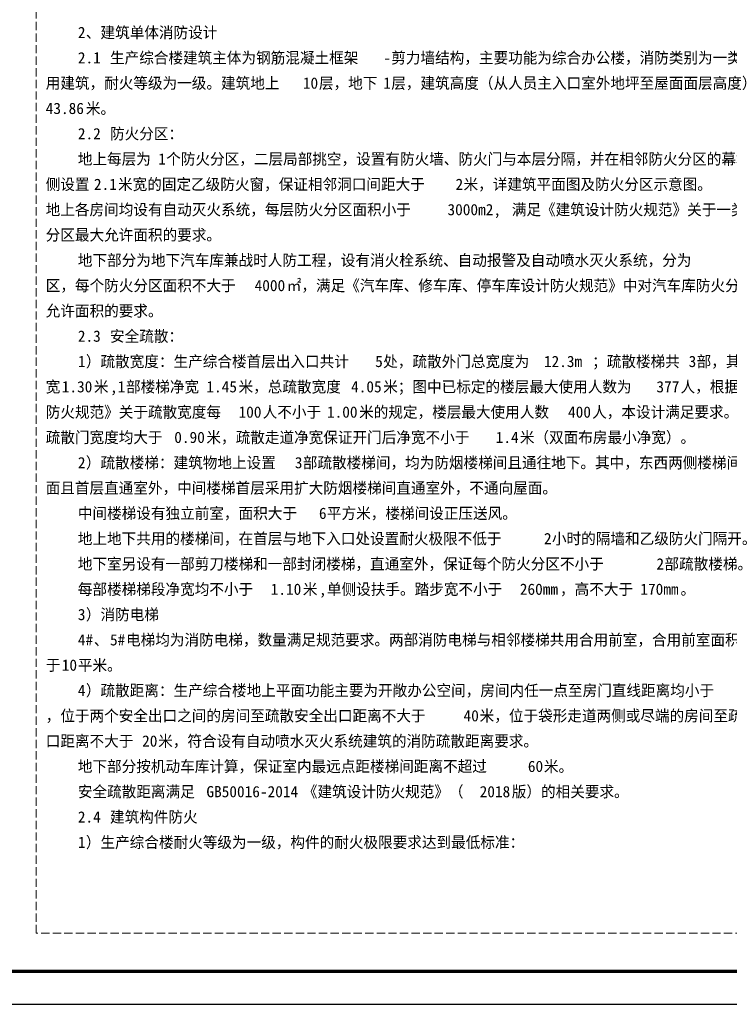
# Model space of a CAD drawing. Extents: x 1109697 to 1467097, y -139975 to 53891.
# Tile 144 of 256: x 1247197 to 1268659, y -74119 to -44354. Entities that reach past the tile are written whole.
import ezdxf

# ---------------------------------------------------------------- set-up
doc = ezdxf.new("R2010")
doc.units = 0
doc.header["$LTSCALE"] = 1000
doc.header["$MEASUREMENT"] = 0
doc.linetypes.add('DASH', pattern=[0.35, 0.25, -0.1])
doc.layers.add('PUB_TEXT', color=7, linetype='Continuous')
doc.layers.add('PUB_TITLE', color=4, linetype='Continuous')
doc.layers.add('不打印线', color=254, linetype='DASH', lineweight=0, plot=False)
doc.styles.add('ST', font='txt')

msp = doc.modelspace()

# ---------------------------------------------------------------- linework, layer by layer
at = {"layer": 'PUB_TITLE'}
msp.add_lwpolyline([(1193797, -74119), (1277897, -74119), (1277897, -14719), (1193797, -14719)], close=True, dxfattribs=at)
at = {"layer": 'PUB_TITLE', "const_width": 100}
msp.add_lwpolyline([(1196297, -73119), (1276897, -73119), (1276897, -15719), (1196297, -15719)], close=True, dxfattribs=at)
at = {"layer": '不打印线'}
msp.add_lwpolyline([(1247697, -19141), (1271897, -19141), (1271897, -71971), (1247697, -71971)], close=True, dxfattribs=at)

# ---------------------------------------------------------------- texts
at = {"layer": 'PUB_TEXT', "style": 'ST'}
for s, height, p in [('2', 340, (1248956, -44910)), ('、建筑单体消防设计', 339.9, (1249199, -44910)), ('2.1', 339.9, (1248956, -45675)), ('生产综合楼建筑主体为钢筋混凝土框架', 339.87, (1249928, -45675)), ('-', 340, (1258191, -45675)), ('剪力墙结构，主要功能为综合办公楼，消防类别为一类高层民', 339.87, (1258434, -45675)), ('用建筑，耐火等级为一级。建筑地上', 339.87, (1247984, -46440)), ('10', 339.9, (1255761, -46440)), ('层，地下', 339.9, (1256247, -46440)), ('1', 340, (1258191, -46440)), ('层，建筑高度（从人员主入口室外地坪至屋面面层高度）', 339.87, (1258434, -46440)), ('43.86', 339.9, (1247984, -47205)), ('米。', 339.9, (1249199, -47205)), ('防火分区：', 339.9, (1249928, -47970)), ('2.2', 339.9, (1248956, -47970)), ('地上每层为', 339.9, (1248956, -48735)), ('1', 340, (1251386, -48735)), ('个防火分区，二层局部挑空，设置有防火墙、防火门与本层分隔，并在相邻防火分区的幕墙内', 339.87, (1251629, -48735)), ('侧设置', 339.9, (1247984, -49500)), ('米宽的固定乙级防火窗，保证相邻洞口间距大于', 339.87, (1250171, -49500)), ('米，详建筑平面图及防火分区示意图。', 339.87, (1260621, -49500)), ('2.1', 339.9, (1249442, -49500)), ('2', 340, (1260378, -49500)), ('地上各房间均设有自动灭火系统，每层防火分区面积小于', 339.87, (1247984, -50265)), ('3000m2,', 339.9, (1260135, -50265)), ('满足《建筑设计防火规范》关于一类高层防火', 339.87, (1262080, -50265)), ('分区最大允许面积的要求。', 339.87, (1247984, -51030)), ('地下部分为地下汽车库兼战时人防工程，设有消火栓系统、自动报警及自动喷水灭火系统，分为', 339.87, (1248956, -51795)), ('区，每个防火分区面积不大于', 339.87, (1247984, -52560)), ('4000', 339.9, (1254302, -52560)), ('㎡，满足《汽车库、修车库、停车库设计防火规范》中对汽车库防火分区最大', 339.87, (1255275, -52560)), ('允许面积的要求。', 339.9, (1247984, -53325)), ('2.3', 339.9, (1248956, -54090)), ('安全疏散：', 339.9, (1249928, -54090)), ('）疏散宽度：生产综合楼首层出入口共计', 339.87, (1249199, -54855)), ('处，疏散外门总宽度为', 339.9, (1258191, -54855)), ('；疏散楼梯共', 339.9, (1264510, -54855)), ('部，其中', 339.9, (1267670, -54855)), ('1', 340, (1248956, -54855)), ('5', 340, (1257948, -54855)), ('12.3m', 339.9, (1263052, -54855)), ('3', 340, (1267427, -54855)), ('宽', 340, (1247984, -55620)), ('1.30', 339.9, (1248470, -55620)), ('米', 340, (1249442, -55620)), (',1', 339.9, (1249928, -55620)), ('部楼梯净宽', 339.9, (1250414, -55620)), ('1.45', 339.9, (1252844, -55620)), ('米，总疏散宽度', 339.9, (1253816, -55620)), ('4.05', 339.9, (1257219, -55620)), ('米；图中已标定的楼层最大使用人数为', 339.87, (1258191, -55620)), ('377', 339.9, (1266454, -55620)), ('人，根据《建筑设计', 339.9, (1267184, -55620)), ('防火规范》关于疏散宽度每', 339.87, (1247984, -56385)), ('100', 339.9, (1253816, -56385)), ('人不小于', 339.9, (1254546, -56385)), ('1.00', 339.9, (1256490, -56385)), ('米的规定，楼层最大使用人数', 339.87, (1257462, -56385)), ('400', 339.9, (1263781, -56385)), ('人，本设计满足要求。建筑内房间', 339.87, (1264510, -56385)), ('疏散门宽度均大于', 339.9, (1247984, -57150)), ('0.90', 339.9, (1251872, -57150)), ('米，疏散走道净宽保证开门后净宽不小于', 339.87, (1252844, -57150)), ('1.4', 339.9, (1261594, -57150)), ('米（双面布房最小净宽）。', 339.87, (1262323, -57150)), ('2', 340, (1248956, -57915)), ('）疏散楼梯：建筑物地上设置', 339.87, (1249199, -57915)), ('3', 340, (1255518, -57915)), ('部疏散楼梯间，均为防烟楼梯间且通往地下。其中，东西两侧楼梯间直通屋', 339.87, (1255761, -57915)), ('面且首层直通室外，中间楼梯首层采用扩大防烟楼梯间直通室外，不通向屋面。', 339.87, (1247984, -58680)), ('中间楼梯设有独立前室，面积大于', 339.87, (1248956, -59445)), ('6', 340, (1256247, -59445)), ('平方米，楼梯间设正压送风。', 339.87, (1256490, -59445)), ('地上地下共用的楼梯间，在首层与地下入口处设置耐火极限不低于', 339.87, (1248956, -60210)), ('小时的隔墙和乙级防火门隔开。', 339.87, (1263295, -60210)), ('2', 340, (1263052, -60210)), ('地下室另设有一部剪刀楼梯和一部封闭楼梯，直通室外，保证每个防火分区不小于', 339.87, (1248956, -60975)), ('2', 340, (1266454, -60975)), ('部疏散楼梯。', 339.9, (1266697, -60975)), ('每部楼梯梯段净宽均不小于', 339.87, (1248956, -61740)), ('1.10', 339.9, (1254789, -61740)), ('米', 340, (1255761, -61740)), ('单侧设扶手。踏步宽不小于', 339.87, (1256490, -61740)), ('260mm', 339.9, (1262323, -61740)), ('，高不大于', 339.9, (1263538, -61740)), ('170mm', 339.9, (1265968, -61740)), (',', 340, (1256247, -61740)), ('。', 340, (1267184, -61740)), ('3', 340, (1248956, -62505)), ('）消防电梯', 339.9, (1249199, -62505)), ('4#', 339.9, (1248956, -63270)), ('5#', 339.9, (1249928, -63270)), ('电梯均为消防电梯，数量满足规范要求。两部消防电梯与相邻楼梯共用合用前室，合用前室面积不小', 339.87, (1250414, -63270)), ('、', 340, (1249442, -63270)), ('于', 340, (1247984, -64035)), ('10', 339.9, (1248470, -64035)), ('平米。', 339.9, (1248956, -64035)), ('4', 340, (1248956, -64800)), ('）疏散距离：生产综合楼地上平面功能主要为开敞办公空间，房间内任一点至房门直线距离均小于', 339.87, (1249199, -64800)), ('，位于两个安全出口之间的房间至疏散安全出口距离不大于', 339.87, (1247984, -65565)), ('米，位于袋形走道两侧或尽端的房间至疏散安全出', 339.87, (1261108, -65565)), ('40', 339.9, (1260621, -65565)), ('口距离不大于', 339.9, (1247984, -66330)), ('20', 339.9, (1250900, -66330)), ('米，符合设有自动喷水灭火系统建筑的消防疏散距离要求。', 339.87, (1251386, -66330)), ('地下部分按机动车库计算，保证室内最远点距楼梯间距离不超过', 339.87, (1248956, -67095)), ('60', 339.9, (1262566, -67095)), ('米。', 339.9, (1263052, -67095)), ('安全疏散距离满足', 339.9, (1248956, -67860)), ('GB50016-2014', 339.87, (1252844, -67860)), ('《建筑设计防火规范》（', 339.87, (1255761, -67860)), ('2018', 339.9, (1261108, -67860)), ('版）的相关要求。', 339.9, (1262080, -67860)), ('2.4', 339.9, (1248956, -68625)), ('建筑构件防火', 339.9, (1249928, -68625)), ('1', 340, (1248956, -69390)), ('）生产综合楼耐火等级为一级，构件的耐火极限要求达到最低标准：', 339.87, (1249199, -69390))]:
    msp.add_text(s, height=height, dxfattribs=at).set_placement(p)

doc.saveas('drawing.dxf')
